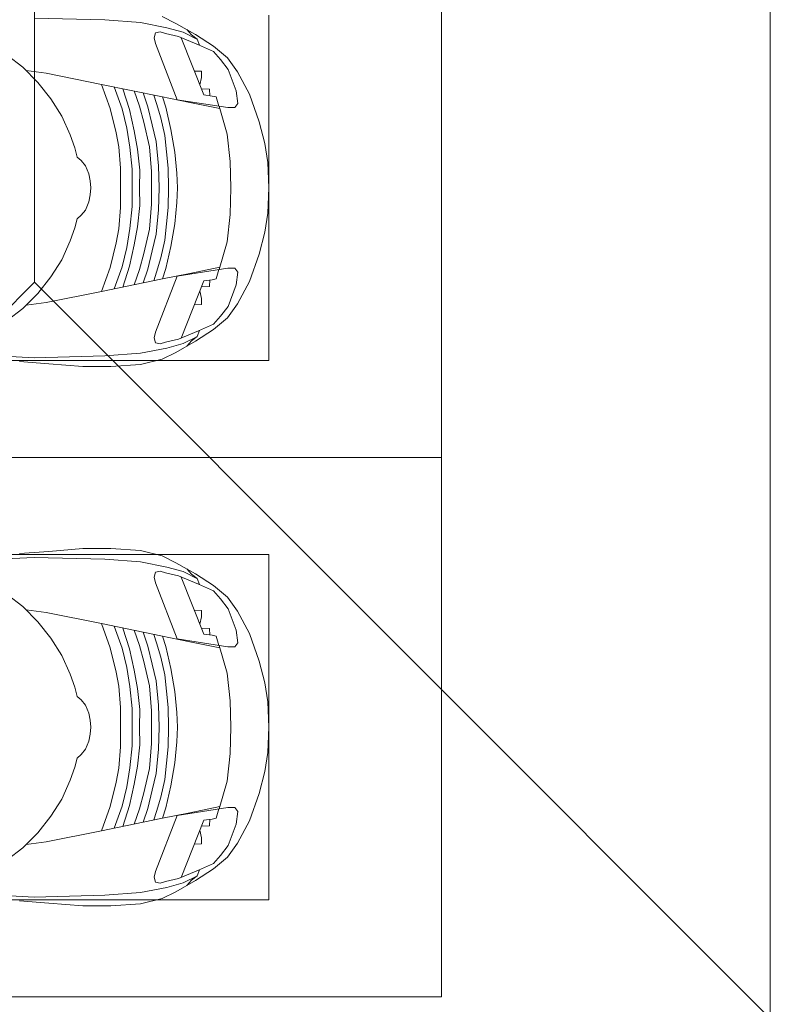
# Model space of a CAD drawing. Header units: millimetres. Extents: x -32229 to 169101, y -13689 to 125138.
# Tile 252 of 256: x 92549 to 96030, y 60965 to 65530. Entities that reach past the tile are written whole.
import ezdxf

# ---------------------------------------------------------------- set-up
doc = ezdxf.new("R2010")
doc.units = ezdxf.units.MM
for name, color, linetype, lineweight in [('A-DETL-GENF-OTLN', 7, 'Continuous', 18), ('A-FLOR-____-OTLN', 7, 'Continuous', 18), ('C-PRKG-____-OTLN', 7, 'Continuous', 18)]:
    doc.layers.add(name, color=color, linetype=linetype, lineweight=lineweight)

# ---------------------------------------------------------------- blocks, each defined once
blk = doc.blocks.new('АР_Машиноместо - 4900x2400_М__5300х2500_-3113489--01 ЭМ')
at = {"layer": 'A-DETL-GENF-OTLN', "color": 254, "lineweight": 13, "true_color": 0xd4d4d4}
for p, q in [((462.8, 1889.5), (471.8, 2077.7)), ((470.9, 1561.4), (462.8, 1889.5)), ((2029.1, 1561.4), (2037.2, 1889.5)), ((483.4, 1395.6), (470.9, 1561.4)), ((2016.6, 1395.6), (2029.1, 1561.4)), ((507.4, 1274.3), (483.4, 1395.6)), ((1992.6, 1274.3), (2016.6, 1395.6)), ((527.9, 1198.6), (507.4, 1274.3)), ((1972.1, 1198.6), (1992.6, 1274.3)), ((561.7, 1132.1), (527.9, 1198.6)), ((818.8, 1102.9), (554, 1208.1)), ((1681.2, 1102.9), (1946, 1208.1)), ((1938.3, 1132.1), (1972.1, 1198.6)), ((709.1, 1112.7), (708.2, 1146.9)), ((1790.9, 1112.7), (1791.8, 1146.9)), ((737.7, 1113.6), (709.1, 1112.7)), ((772.6, 1121.3), (737.7, 1113.6)), ((792.9, 1076.2), (791.2, 1114.5)), ((824.1, 1063.7), (818.8, 1102.9)), ((1675.9, 1063.7), (1681.2, 1102.9)), ((1707.1, 1076.2), (1708.8, 1114.5)), ((1727.4, 1121.3), (1762.3, 1113.6)), ((1762.3, 1113.6), (1790.9, 1112.7)), ((823.3, 1074.4), (792.9, 1076.2)), ((827.7, 1045), (824.1, 1063.7)), ((1672.3, 1045), (1675.9, 1063.7)), ((1676.7, 1074.4), (1707.1, 1076.2)), ((871.3, 1031.9), (827.7, 1045)), ((1628.7, 1031.9), (1672.3, 1045))]:
    blk.add_line(p, q, dxfattribs=at)
at = {"layer": 'A-DETL-GENF-OTLN', "color": 253, "lineweight": 13, "true_color": 0xaaaaaa}
for p, q in [((690.7, 1941.6), (634.6, 2015)), ((1809.3, 1941.6), (1865.4, 2015)), ((434.8, 1820.7), (444.9, 1956.8)), ((761.1, 1871.7), (690.7, 1941.6)), ((718.3, 1834.2), (705.7, 1926.7)), ((1738.9, 1871.7), (1809.3, 1941.6)), ((1781.7, 1834.2), (1794.3, 1926.7)), ((837.5, 1812.1), (761.1, 1871.7)), ((1662.5, 1812.1), (1738.9, 1871.7)), ((770, 1576.5), (718.3, 1834.2)), ((1730, 1576.5), (1781.7, 1834.2)), ((422, 1662.9), (434.8, 1820.7)), ((917, 1761.1), (837.5, 1812.1)), ((1583, 1761.1), (1662.5, 1812.1)), ((1004.2, 1721.4), (917, 1761.1)), ((1495.8, 1721.4), (1583, 1761.1)), ((1064.9, 1700.5), (1004.2, 1721.4)), ((1107.2, 1689.8), (1064.9, 1700.5)), ((1123.5, 1670.9), (1107.2, 1689.8)), ((1376.5, 1670.9), (1392.8, 1689.8)), ((1392.8, 1689.8), (1435.1, 1700.5)), ((1435.1, 1700.5), (1495.8, 1721.4)), ((422, 1534.1), (422, 1662.9)), ((1147.5, 1650.5), (1123.5, 1670.9)), ((1184.7, 1635.7), (1147.5, 1650.5)), ((1315.3, 1635.7), (1352.5, 1650.5)), ((1352.5, 1650.5), (1376.5, 1670.9)), ((1217.8, 1629.1), (1184.7, 1635.7)), ((1217.8, 1629.1), (1250, 1626.8)), ((1282.2, 1629.1), (1250, 1626.8)), ((1282.2, 1629.1), (1315.3, 1635.7)), ((826.8, 1300.9), (770, 1576.5)), ((881.7, 1536.4), (770, 1576.5)), ((1618.3, 1536.4), (1730, 1576.5)), ((1673.2, 1300.9), (1730, 1576.5)), ((430.8, 1396.6), (422, 1534.1)), ((884.3, 1480.8), (782, 1518.1)), ((994.9, 1509.3), (881.7, 1536.4)), ((1060, 1496.1), (994.9, 1509.3)), ((1440, 1496.1), (1505.1, 1509.3)), ((1505.1, 1509.3), (1618.3, 1536.4)), ((1615.7, 1480.8), (1718, 1518.1)), ((887, 1446.5), (790.4, 1477.3)), ((973.4, 1459.7), (884.3, 1480.8)), ((1159.3, 1489.1), (1060, 1496.1)), ((1250, 1488.3), (1159.3, 1489.1)), ((1250, 1488.3), (1340.7, 1489.1)), ((1340.7, 1489.1), (1440, 1496.1)), ((1526.6, 1459.7), (1615.7, 1480.8)), ((1613, 1446.5), (1709.6, 1477.3)), ((871.4, 1401.1), (800.5, 1424.6)), ((986.2, 1425.6), (887, 1446.5)), ((1061.9, 1445.7), (973.4, 1459.7)), ((1070, 1410.4), (986.2, 1425.6)), ((1163.9, 1435.1), (1061.9, 1445.7)), ((1250, 1435.1), (1163.9, 1435.1)), ((1250, 1435.1), (1336.1, 1435.1)), ((1336.1, 1435.1), (1438.1, 1445.7)), ((1430, 1410.4), (1513.8, 1425.6)), ((1438.1, 1445.7), (1526.6, 1459.7)), ((1513.8, 1425.6), (1613, 1446.5)), ((1628.6, 1401.1), (1699.5, 1424.6)), ((455.7, 1296.1), (430.8, 1396.6)), ((873.8, 1361.2), (809.9, 1383.1)), ((945.3, 1380.6), (871.4, 1401.1)), ((1059, 1354.8), (945.3, 1380.6)), ((1168.3, 1399.8), (1070, 1410.4)), ((1250, 1400.1), (1168.3, 1399.8)), ((1250, 1400.1), (1331.7, 1399.8)), ((1331.7, 1399.8), (1430, 1410.4)), ((1441, 1354.8), (1554.7, 1380.6)), ((1554.7, 1380.6), (1628.6, 1401.1)), ((1626.2, 1361.2), (1690.1, 1383.1)), ((527.2, 1305.2), (531.8, 1326)), ((531.8, 1326), (554.4, 1333.3)), ((554.4, 1333.3), (580.7, 1327.1)), ((580.7, 1327.1), (841.1, 1225.9)), ((859.1, 1321.2), (819.9, 1334.4)), ((958.3, 1341.1), (873.8, 1361.2)), ((1035, 1323.2), (958.3, 1341.1)), ((1174.5, 1344.2), (1059, 1354.8)), ((1250, 1344.9), (1174.5, 1344.2)), ((1250, 1344.9), (1325.5, 1344.2)), ((1325.5, 1344.2), (1441, 1354.8)), ((1465, 1323.2), (1541.7, 1341.1)), ((1541.7, 1341.1), (1626.2, 1361.2)), ((1640.9, 1321.2), (1680.1, 1334.4)), ((1919.3, 1327.1), (1658.9, 1225.9)), ((1945.6, 1333.3), (1919.3, 1327.1)), ((1968.2, 1326), (1945.6, 1333.3)), ((1972.8, 1305.2), (1968.2, 1326)), ((487.4, 1232.1), (455.7, 1296.1)), ((535, 1280.6), (527.2, 1305.2)), ((548.2, 1220.1), (535, 1280.6)), ((853.8, 1167.4), (826.8, 1300.9)), ((876.3, 1278.7), (828.3, 1293.7)), ((925.2, 1301.6), (859.1, 1321.2)), ((978.6, 1254.6), (876.3, 1278.7)), ((1007.1, 1283.7), (925.2, 1301.6)), ((1083.6, 1274.6), (1007.1, 1283.7)), ((1148.3, 1312.4), (1035, 1323.2)), ((1250, 1309.3), (1148.3, 1312.4)), ((1250, 1309.3), (1351.7, 1312.4)), ((1351.7, 1312.4), (1465, 1323.2)), ((1416.4, 1274.6), (1492.9, 1283.7)), ((1492.9, 1283.7), (1574.8, 1301.6)), ((1521.4, 1254.6), (1623.7, 1278.7)), ((1574.8, 1301.6), (1640.9, 1321.2)), ((1623.7, 1278.7), (1671.7, 1293.7)), ((1646.2, 1167.4), (1673.2, 1300.9)), ((1951.8, 1220.1), (1965, 1280.6)), ((1965, 1280.6), (1972.8, 1305.2)), ((2012.6, 1232.1), (2044.3, 1296.1)), ((1084.1, 1236), (978.6, 1254.6)), ((1159.1, 1267.9), (1083.6, 1274.6)), ((1182.5, 1227.5), (1084.1, 1236)), ((1250, 1266.6), (1159.1, 1267.9)), ((1250, 1266.6), (1340.9, 1267.9)), ((1317.5, 1227.5), (1415.9, 1236)), ((1340.9, 1267.9), (1416.4, 1274.6)), ((1415.9, 1236), (1521.4, 1254.6)), ((539.3, 1140.4), (487.4, 1232.1)), ((586.9, 1126.3), (548.2, 1220.1)), ((841.1, 1225.9), (877.7, 991.4)), ((1250, 1223.7), (1182.5, 1227.5)), ((1250, 1223.7), (1317.5, 1227.5)), ((1658.9, 1225.9), (1622.3, 991.4)), ((1913.1, 1126.3), (1951.8, 1220.1)), ((1960.7, 1140.4), (2012.6, 1232.1)), ((540.4, 1159.6), (516.2, 1180.5)), ((561.3, 1132.6), (540.4, 1159.6)), ((882.6, 1027.5), (853.8, 1167.4)), ((1617.4, 1027.5), (1646.2, 1167.4)), ((1938.7, 1132.6), (1959.6, 1159.6)), ((1959.6, 1159.6), (1983.8, 1180.5)), ((593.2, 1056.8), (539.3, 1140.4)), ((589, 1121.6), (561.3, 1132.6)), ((617.9, 1057.3), (586.9, 1126.3)), ((1882.1, 1057.3), (1913.1, 1126.3)), ((1906.8, 1056.8), (1960.7, 1140.4)), ((1911, 1121.6), (1938.7, 1132.6)), ((647.2, 992.8), (593.2, 1056.8)), ((654.7, 1024.4), (617.9, 1057.3)), ((1845.3, 1024.4), (1882.1, 1057.3)), ((1852.8, 992.8), (1906.8, 1056.8)), ((700.9, 989.1), (655, 1024.3)), ((1000.2, 994.5), (871.4, 1031.3)), ((1499.8, 994.5), (1628.6, 1031.3)), ((1799.1, 989.1), (1845, 1024.3)), ((711.9, 946.2), (647.2, 992.8)), ((800.1, 952.6), (700.9, 989.1)), ((877.7, 958.9), (859, 944.1)), ((877.7, 991.4), (877.7, 958.9)), ((1127.4, 979.8), (1000.2, 994.5)), ((1250, 977.6), (1127.4, 979.8)), ((1250, 977.6), (1372.6, 979.8)), ((1372.6, 979.8), (1499.8, 994.5)), ((1622.3, 991.4), (1622.3, 958.9)), ((1622.3, 958.9), (1641, 944.1)), ((1699.9, 952.6), (1799.1, 989.1)), ((1788.1, 946.2), (1852.8, 992.8)), ((815.8, 891), (711.9, 946.2)), ((859, 944.1), (800.1, 952.6)), ((1641, 944.1), (1699.9, 952.6)), ((1684.2, 891), (1788.1, 946.2)), ((943.3, 845.1), (815.8, 891)), ((1556.7, 845.1), (1684.2, 891)), ((1044.2, 818.6), (943.3, 845.1)), ((1455.8, 818.6), (1556.7, 845.1)), ((1132.7, 806), (1044.2, 818.6)), ((1250, 800), (1132.7, 806)), ((1250, 800), (1367.3, 806)), ((1367.3, 806), (1455.8, 818.6))]:
    blk.add_line(p, q, dxfattribs=at)
at = {"layer": 'C-PRKG-____-OTLN', "color": 253, "lineweight": 13, "true_color": 0xaaaaaa}
for p, q in [((0, 0), (0, 5300)), ((450, 800), (450, 4500)), ((450, 800), (2050, 800)), ((2500, 0), (0, 0))]:
    blk.add_line(p, q, dxfattribs=at)
blk = doc.blocks.new('АР_Машиноместо - 4900x2400_М__5300х2500_-V11--01 ЭМ')
at = {"layer": 'A-DETL-GENF-OTLN', "color": 253, "lineweight": 13, "true_color": 0xaaaaaa}
for p, q in [((1044.2, -818.6), (943.3, -845.1)), ((1132.7, -806), (1044.2, -818.6)), ((1250, -800), (1132.7, -806)), ((1250, -800), (1367.3, -806)), ((1367.3, -806), (1455.8, -818.6)), ((1455.8, -818.6), (1556.7, -845.1)), ((943.3, -845.1), (815.8, -891)), ((1556.7, -845.1), (1684.2, -891)), ((815.8, -891), (711.9, -946.2)), ((1684.2, -891), (1788.1, -946.2)), ((711.9, -946.2), (647.2, -992.8)), ((800.1, -952.6), (700.9, -989.1)), ((859, -944.1), (800.1, -952.6)), ((877.7, -958.9), (859, -944.1)), ((1622.3, -958.9), (1641, -944.1)), ((1641, -944.1), (1699.9, -952.6)), ((1699.9, -952.6), (1799.1, -989.1)), ((1788.1, -946.2), (1852.8, -992.8)), ((647.2, -992.8), (593.2, -1056.8)), ((700.9, -989.1), (655, -1024.3)), ((841.1, -1225.9), (877.7, -991.4)), ((1000.2, -994.5), (871.4, -1031.3)), ((877.7, -991.4), (877.7, -958.9)), ((1127.4, -979.8), (1000.2, -994.5)), ((1250, -977.6), (1127.4, -979.8)), ((1250, -977.6), (1372.6, -979.8)), ((1372.6, -979.8), (1499.8, -994.5)), ((1499.8, -994.5), (1628.6, -1031.3)), ((1622.3, -991.4), (1622.3, -958.9)), ((1658.9, -1225.9), (1622.3, -991.4)), ((1799.1, -989.1), (1845, -1024.3)), ((1852.8, -992.8), (1906.8, -1056.8)), ((654.7, -1024.4), (617.9, -1057.3)), ((882.6, -1027.5), (853.8, -1167.4)), ((1617.4, -1027.5), (1646.2, -1167.4)), ((1845.3, -1024.4), (1882.1, -1057.3)), ((593.2, -1056.8), (539.3, -1140.4)), ((617.9, -1057.3), (586.9, -1126.3)), ((1882.1, -1057.3), (1913.1, -1126.3)), ((1906.8, -1056.8), (1960.7, -1140.4)), ((539.3, -1140.4), (487.4, -1232.1)), ((561.3, -1132.6), (540.4, -1159.6)), ((586.9, -1126.3), (548.2, -1220.1)), ((589, -1121.6), (561.3, -1132.6)), ((1911, -1121.6), (1938.7, -1132.6)), ((1913.1, -1126.3), (1951.8, -1220.1)), ((1938.7, -1132.6), (1959.6, -1159.6)), ((1960.7, -1140.4), (2012.6, -1232.1)), ((540.4, -1159.6), (516.2, -1180.5)), ((853.8, -1167.4), (826.8, -1300.9)), ((1646.2, -1167.4), (1673.2, -1300.9)), ((1959.6, -1159.6), (1983.8, -1180.5)), ((487.4, -1232.1), (455.7, -1296.1)), ((548.2, -1220.1), (535, -1280.6)), ((580.7, -1327.1), (841.1, -1225.9)), ((1182.5, -1227.5), (1084.1, -1236)), ((1250, -1223.7), (1182.5, -1227.5)), ((1250, -1223.7), (1317.5, -1227.5)), ((1317.5, -1227.5), (1415.9, -1236)), ((1919.3, -1327.1), (1658.9, -1225.9)), ((1951.8, -1220.1), (1965, -1280.6)), ((2012.6, -1232.1), (2044.3, -1296.1)), ((978.6, -1254.6), (876.3, -1278.7)), ((1084.1, -1236), (978.6, -1254.6)), ((1083.6, -1274.6), (1007.1, -1283.7)), ((1159.1, -1267.9), (1083.6, -1274.6)), ((1250, -1266.6), (1159.1, -1267.9)), ((1250, -1266.6), (1340.9, -1267.9)), ((1340.9, -1267.9), (1416.4, -1274.6)), ((1415.9, -1236), (1521.4, -1254.6)), ((1416.4, -1274.6), (1492.9, -1283.7)), ((1521.4, -1254.6), (1623.7, -1278.7)), ((455.7, -1296.1), (430.8, -1396.6)), ((535, -1280.6), (527.2, -1305.2)), ((527.2, -1305.2), (531.8, -1326)), ((826.8, -1300.9), (770, -1576.5)), ((859.1, -1321.2), (819.9, -1334.4)), ((876.3, -1278.7), (828.3, -1293.7)), ((925.2, -1301.6), (859.1, -1321.2)), ((1007.1, -1283.7), (925.2, -1301.6)), ((1035, -1323.2), (958.3, -1341.1)), ((1148.3, -1312.4), (1035, -1323.2)), ((1250, -1309.3), (1148.3, -1312.4)), ((1250, -1309.3), (1351.7, -1312.4)), ((1351.7, -1312.4), (1465, -1323.2)), ((1465, -1323.2), (1541.7, -1341.1)), ((1492.9, -1283.7), (1574.8, -1301.6)), ((1574.8, -1301.6), (1640.9, -1321.2)), ((1623.7, -1278.7), (1671.7, -1293.7)), ((1640.9, -1321.2), (1680.1, -1334.4)), ((1673.2, -1300.9), (1730, -1576.5)), ((1965, -1280.6), (1972.8, -1305.2)), ((1972.8, -1305.2), (1968.2, -1326)), ((2044.3, -1296.1), (2069.2, -1396.6)), ((531.8, -1326), (554.4, -1333.3)), ((554.4, -1333.3), (580.7, -1327.1)), ((873.8, -1361.2), (809.9, -1383.1)), ((958.3, -1341.1), (873.8, -1361.2)), ((1059, -1354.8), (945.3, -1380.6)), ((1174.5, -1344.2), (1059, -1354.8)), ((1250, -1344.9), (1174.5, -1344.2)), ((1250, -1344.9), (1325.5, -1344.2)), ((1325.5, -1344.2), (1441, -1354.8)), ((1441, -1354.8), (1554.7, -1380.6)), ((1541.7, -1341.1), (1626.2, -1361.2)), ((1626.2, -1361.2), (1690.1, -1383.1)), ((1945.6, -1333.3), (1919.3, -1327.1)), ((1968.2, -1326), (1945.6, -1333.3)), ((430.8, -1396.6), (422, -1534.1)), ((871.4, -1401.1), (800.5, -1424.6)), ((945.3, -1380.6), (871.4, -1401.1)), ((1070, -1410.4), (986.2, -1425.6)), ((1168.3, -1399.8), (1070, -1410.4)), ((1250, -1400.1), (1168.3, -1399.8)), ((1250, -1400.1), (1331.7, -1399.8)), ((1331.7, -1399.8), (1430, -1410.4)), ((1430, -1410.4), (1513.8, -1425.6)), ((1554.7, -1380.6), (1628.6, -1401.1)), ((1628.6, -1401.1), (1699.5, -1424.6)), ((2069.2, -1396.6), (2078, -1534.1)), ((887, -1446.5), (790.4, -1477.3)), ((973.4, -1459.7), (884.3, -1480.8)), ((986.2, -1425.6), (887, -1446.5)), ((1061.9, -1445.7), (973.4, -1459.7)), ((1163.9, -1435.1), (1061.9, -1445.7)), ((1250, -1435.1), (1163.9, -1435.1)), ((1250, -1435.1), (1336.1, -1435.1)), ((1336.1, -1435.1), (1438.1, -1445.7)), ((1438.1, -1445.7), (1526.6, -1459.7)), ((1513.8, -1425.6), (1613, -1446.5)), ((1526.6, -1459.7), (1615.7, -1480.8)), ((1613, -1446.5), (1709.6, -1477.3)), ((884.3, -1480.8), (782, -1518.1)), ((1060, -1496.1), (994.9, -1509.3)), ((1159.3, -1489.1), (1060, -1496.1)), ((1250, -1488.3), (1159.3, -1489.1)), ((1250, -1488.3), (1340.7, -1489.1)), ((1340.7, -1489.1), (1440, -1496.1)), ((1440, -1496.1), (1505.1, -1509.3)), ((1615.7, -1480.8), (1718, -1518.1)), ((422, -1534.1), (422, -1662.9)), ((881.7, -1536.4), (770, -1576.5)), ((994.9, -1509.3), (881.7, -1536.4)), ((1505.1, -1509.3), (1618.3, -1536.4)), ((1618.3, -1536.4), (1730, -1576.5)), ((2078, -1534.1), (2078, -1662.9)), ((770, -1576.5), (718.3, -1834.2)), ((1730, -1576.5), (1781.7, -1834.2)), ((1184.7, -1635.7), (1147.5, -1650.5)), ((1217.8, -1629.1), (1184.7, -1635.7)), ((1217.8, -1629.1), (1250, -1626.8)), ((1282.2, -1629.1), (1250, -1626.8)), ((1282.2, -1629.1), (1315.3, -1635.7)), ((1315.3, -1635.7), (1352.5, -1650.5)), ((422, -1662.9), (434.8, -1820.7)), ((1123.5, -1670.9), (1107.2, -1689.8)), ((1147.5, -1650.5), (1123.5, -1670.9)), ((1352.5, -1650.5), (1376.5, -1670.9)), ((1376.5, -1670.9), (1392.8, -1689.8)), ((2078, -1662.9), (2065.2, -1820.7)), ((1004.2, -1721.4), (917, -1761.1)), ((1064.9, -1700.5), (1004.2, -1721.4)), ((1107.2, -1689.8), (1064.9, -1700.5)), ((1392.8, -1689.8), (1435.1, -1700.5)), ((1435.1, -1700.5), (1495.8, -1721.4)), ((1495.8, -1721.4), (1583, -1761.1)), ((917, -1761.1), (837.5, -1812.1)), ((1583, -1761.1), (1662.5, -1812.1)), ((434.8, -1820.7), (444.9, -1956.8)), ((837.5, -1812.1), (761.1, -1871.7)), ((1662.5, -1812.1), (1738.9, -1871.7)), ((2065.2, -1820.7), (2055.1, -1956.8)), ((718.3, -1834.2), (705.7, -1926.7)), ((1781.7, -1834.2), (1794.3, -1926.7)), ((761.1, -1871.7), (690.7, -1941.6)), ((1738.9, -1871.7), (1809.3, -1941.6)), ((690.7, -1941.6), (634.6, -2015)), ((1809.3, -1941.6), (1865.4, -2015))]:
    blk.add_line(p, q, dxfattribs=at)
at = {"layer": 'A-DETL-GENF-OTLN', "color": 254, "lineweight": 13, "true_color": 0xd4d4d4}
for p, q in [((827.7, -1045), (824.1, -1063.7)), ((871.3, -1031.9), (827.7, -1045)), ((1628.7, -1031.9), (1672.3, -1045)), ((1672.3, -1045), (1675.9, -1063.7)), ((792.9, -1076.2), (791.2, -1114.5)), ((823.3, -1074.4), (792.9, -1076.2)), ((824.1, -1063.7), (818.8, -1102.9)), ((1675.9, -1063.7), (1681.2, -1102.9)), ((1676.7, -1074.4), (1707.1, -1076.2)), ((1707.1, -1076.2), (1708.8, -1114.5)), ((561.7, -1132.1), (527.9, -1198.6)), ((818.8, -1102.9), (554, -1208.1)), ((709.1, -1112.7), (708.2, -1146.9)), ((737.7, -1113.6), (709.1, -1112.7)), ((772.6, -1121.3), (737.7, -1113.6)), ((1681.2, -1102.9), (1946, -1208.1)), ((1727.4, -1121.3), (1762.3, -1113.6)), ((1762.3, -1113.6), (1790.9, -1112.7)), ((1790.9, -1112.7), (1791.8, -1146.9)), ((1938.3, -1132.1), (1972.1, -1198.6)), ((527.9, -1198.6), (507.4, -1274.3)), ((1972.1, -1198.6), (1992.6, -1274.3)), ((507.4, -1274.3), (483.4, -1395.6)), ((1992.6, -1274.3), (2016.6, -1395.6)), ((483.4, -1395.6), (470.9, -1561.4)), ((2016.6, -1395.6), (2029.1, -1561.4)), ((470.9, -1561.4), (462.8, -1889.5)), ((2029.1, -1561.4), (2037.2, -1889.5)), ((462.8, -1889.5), (471.8, -2077.7)), ((2037.2, -1889.5), (2028.2, -2077.7))]:
    blk.add_line(p, q, dxfattribs=at)
at = {"layer": 'C-PRKG-____-OTLN', "color": 253, "lineweight": 13, "true_color": 0xaaaaaa}
for p, q in [((2500, 0), (0, 0)), ((0, 0), (0, -5300)), ((2500, 0), (2500, -5300)), ((450, -800), (450, -4500)), ((450, -800), (2050, -800)), ((2050, -800), (2050, -4500))]:
    blk.add_line(p, q, dxfattribs=at)
blk = doc.blocks.new('Наметкина 10_РД_АР_П_отсоединено_rvt-1--01 ЭМ')
at = {"layer": 'A-FLOR-____-OTLN', "color": 253, "lineweight": 13, "true_color": 0xaaaaaa}
for p, q in [((96030.3, 60500), (96030.3, 71700)), ((96030.3, 71700), (96030.3, 60900)), ((92617.8, 64312.5), (92617.8, 66238.4)), ((89205.3, 60900), (92617.8, 64312.5)), ((96030.3, 60900), (92617.8, 64312.5))]:
    blk.add_line(p, q, dxfattribs=at)
at = {"layer": 'C-PRKG-____-OTLN', "color": 253, "lineweight": 13, "true_color": 0xaaaaaa}
for name, rotation in [('АР_Машиноместо - 4900x2400_М__5300х2500_-3113489--01 ЭМ', 89.99999999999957), ('АР_Машиноместо - 4900x2400_М__5300х2500_-V11--01 ЭМ', 269.9999999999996)]:
    blk.add_blockref(name, (94505.3, 63500), dxfattribs=dict(at, rotation=rotation))

msp = doc.modelspace()

# ---------------------------------------------------------------- block references
at = {"lineweight": 5}
msp.add_blockref('Наметкина 10_РД_АР_П_отсоединено_rvt-1--01 ЭМ', (0, 0), dxfattribs=at)

doc.saveas('drawing.dxf')
